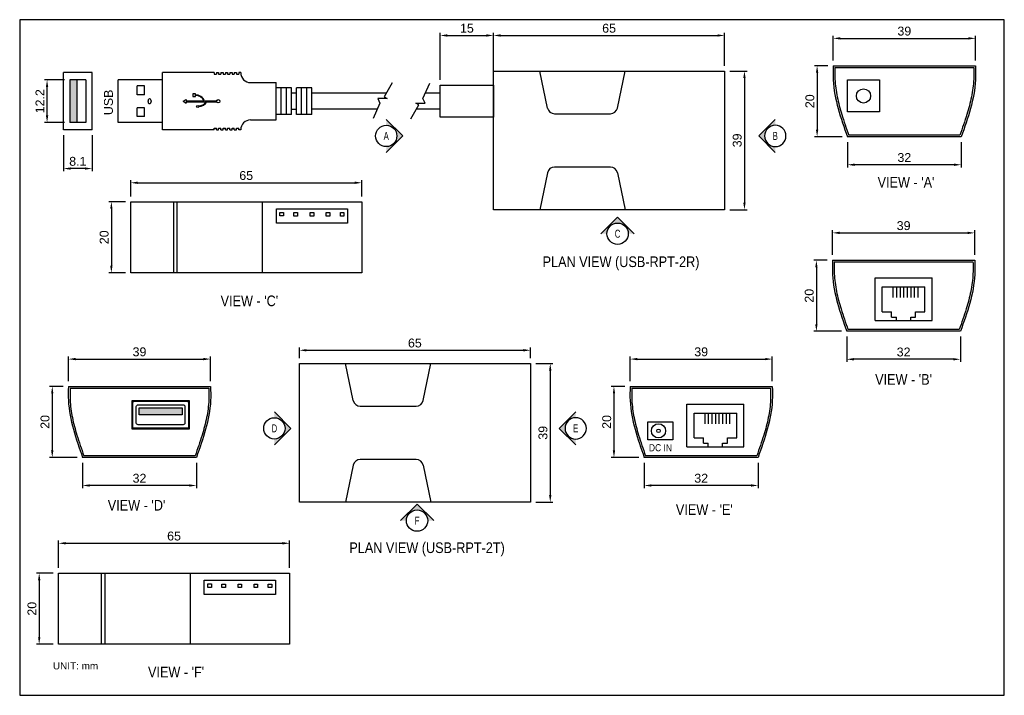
# Model space of a CAD drawing. Header units: millimetres. Extents: x 1120 to 1397, y -1704 to -1514.
import ezdxf
from ezdxf.enums import TextEntityAlignment as Align

# ---------------------------------------------------------------- set-up
doc = ezdxf.new("R2010")
doc.units = ezdxf.units.MM
doc.linetypes.add('CENTER', pattern=[2, 1.25, -0.25, 0.25, -0.25])
doc.layers.get('Defpoints').update_dxf_attribs({"lineweight": 9})
for name, color, linetype, lineweight in [('A-_ANOT----_D-', 7, 'Continuous', 9), ('A-_ANOT----_H-', 8, 'Continuous', 9), ('A-_ANOT----_T-', 7, 'Continuous', 15)]:
    doc.layers.add(name, color=color, linetype=linetype, lineweight=lineweight)
for name, color, linetype in [('A-_ANOTSYBL_E-', 3, 'Continuous'), ('mark', 4, 'CENTER'), ('RACK', 54, 'Continuous')]:
    doc.layers.add(name, color=color, linetype=linetype)
doc.styles.add('3-A30', font='Arial.ttf', dxfattribs={"width": 0.7, "height": 75})
doc.styles.add('ARIAL', font='Arial.ttf')
doc.styles.add('JGP', font='Arial.ttf', dxfattribs={"width": 0.85})
doc.dimstyles.new('DIM 1', dxfattribs={"dimtxt": 2.5, "dimasz": 2, "dimexe": 0.75, "dimexo": 1.5, "dimgap": 0.75, "dimtad": 1, "dimdec": 1, "dimdsep": 46, "dimtxsty": 'ARIAL', "dimcen": 1.5, "dimdle": 1.5, "dimclrd": 256, "dimclre": 256, "dimclrt": 256, "dimadec": 0, "dimazin": 0, "dimtfac": 1, "dimtdec": 1, "dimtmove": 1, "dimatfit": 3, "dimfxl": 1, "dimtolj": 1, "dimtzin": 0, "dimlwd": -1, "dimlwe": -1, "dimarcsym": 0})

# ---------------------------------------------------------------- blocks, each defined once
blk = doc.blocks.new('*D11148')
at = {"transparency": 16777216}
for p, q in [((1132.14, -1546.8), (1132.14, -1556.93)), ((1140.14, -1546.8), (1140.14, -1556.93)), ((1138.14, -1556.18), (1134.14, -1556.18))]:
    blk.add_line(p, q, dxfattribs=at)
for points in [[(1134.14, -1555.85), (1134.14, -1556.51), (1132.14, -1556.18)], [(1138.14, -1555.85), (1138.14, -1556.51), (1140.14, -1556.18)]]:
    blk.add_solid(points, dxfattribs=at)
at = {"layer": 'Defpoints', "color": 0, "transparency": 16777216}
for p in [(1132.14, -1545.3), (1140.14, -1545.3), (1132.14, -1556.18)]:
    blk.add_point(p, dxfattribs=at)
at = {"transparency": 16777216, "insert": (1136.14, -1554.15), "char_height": 2.5, "attachment_point": 5, "style": 'ARIAL'}
blk.add_mtext('\\A1;8.1', dxfattribs=at)
blk = doc.blocks.new('*D11149')
at = {"transparency": 16777216}
for p, q in [((1132.39, -1531.25), (1126.74, -1531.25)), ((1127.49, -1541.25), (1127.49, -1533.25)), ((1132.39, -1543.25), (1126.74, -1543.25))]:
    blk.add_line(p, q, dxfattribs=at)
for points in [[(1127.16, -1533.25), (1127.82, -1533.25), (1127.49, -1531.25)], [(1127.16, -1541.25), (1127.82, -1541.25), (1127.49, -1543.25)]]:
    blk.add_solid(points, dxfattribs=at)
at = {"layer": 'Defpoints', "color": 0, "transparency": 16777216}
for p in [(1127.49, -1531.25), (1133.89, -1531.25), (1133.89, -1543.25)]:
    blk.add_point(p, dxfattribs=at)
at = {"transparency": 16777216, "insert": (1125.49, -1537.25), "char_height": 2.5, "attachment_point": 5, "rotation": 90, "style": 'ARIAL'}
blk.add_mtext('\\A1;12.2', dxfattribs=at)
blk = doc.blocks.new('MARK4')
at = {"layer": 'mark', "linetype": 'Continuous'}
blk.add_hatch(color=256, dxfattribs=at).paths.add_polyline_path([(511, 0), (200, 311), (200, 200, -0.414214), (400, 0, -0.414214), (200, -200), (200, -311)])
for p, q in [((200, 311), (511, 0)), ((511, 0), (200, -311))]:
    blk.add_line(p, q, dxfattribs=at)
blk.add_circle((200, 0), 200, dxfattribs=at)
at = {"layer": 'mark', "linetype": 'Continuous', "style": '3-A30', "width": 0.7, "flags": 8}
blk.add_attdef('1', text='', height=150, dxfattribs=at).set_placement((200, -120), align=Align.BOTTOM_CENTER)
blk = doc.blocks.new('*D11150')
at = {"transparency": 16777216}
for p, q in [((1253.1, -1527.25), (1253.1, -1518)), ((1255.1, -1518.75), (1316.1, -1518.75)), ((1318.1, -1527.25), (1318.1, -1518))]:
    blk.add_line(p, q, dxfattribs=at)
for points in [[(1255.1, -1518.41), (1255.1, -1519.08), (1253.1, -1518.75)], [(1316.1, -1518.41), (1316.1, -1519.08), (1318.1, -1518.75)]]:
    blk.add_solid(points, dxfattribs=at)
at = {"layer": 'Defpoints', "color": 0, "transparency": 16777216}
for p in [(1318.1, -1518.75), (1253.1, -1528.75), (1318.1, -1528.75)]:
    blk.add_point(p, dxfattribs=at)
at = {"transparency": 16777216, "insert": (1285.6, -1516.72), "char_height": 2.5, "attachment_point": 5, "style": 'ARIAL'}
blk.add_mtext('\\A1;65', dxfattribs=at)
blk = doc.blocks.new('*D11151')
at = {"transparency": 16777216}
for p, q in [((1319.6, -1528.75), (1324.43, -1528.75)), ((1323.68, -1530.75), (1323.68, -1565.75)), ((1319.6, -1567.75), (1324.43, -1567.75))]:
    blk.add_line(p, q, dxfattribs=at)
for points in [[(1323.35, -1530.75), (1324.01, -1530.75), (1323.68, -1528.75)], [(1323.35, -1565.75), (1324.01, -1565.75), (1323.68, -1567.75)]]:
    blk.add_solid(points, dxfattribs=at)
at = {"layer": 'Defpoints', "color": 0, "transparency": 16777216}
for p in [(1318.1, -1528.75), (1318.1, -1567.75), (1323.68, -1567.75)]:
    blk.add_point(p, dxfattribs=at)
at = {"transparency": 16777216, "insert": (1321.65, -1548.25), "char_height": 2.5, "attachment_point": 5, "rotation": 90, "style": 'ARIAL'}
blk.add_mtext('\\A1;39', dxfattribs=at)
blk = doc.blocks.new('*D11152')
at = {"transparency": 16777216}
for p, q in [((1238.1, -1531.25), (1238.1, -1518)), ((1240.1, -1518.75), (1251.1, -1518.75)), ((1253.1, -1531.25), (1253.1, -1518))]:
    blk.add_line(p, q, dxfattribs=at)
for points in [[(1240.1, -1518.41), (1240.1, -1519.08), (1238.1, -1518.75)], [(1251.1, -1518.41), (1251.1, -1519.08), (1253.1, -1518.75)]]:
    blk.add_solid(points, dxfattribs=at)
at = {"layer": 'Defpoints', "color": 0, "transparency": 16777216}
for p in [(1253.1, -1518.75), (1238.1, -1532.75), (1253.1, -1532.75)]:
    blk.add_point(p, dxfattribs=at)
at = {"transparency": 16777216, "insert": (1245.6, -1516.72), "char_height": 2.5, "attachment_point": 5, "style": 'ARIAL'}
blk.add_mtext('\\A1;15', dxfattribs=at)
blk = doc.blocks.new('*D11153')
at = {"transparency": 16777216}
for p, q in [((1348.66, -1525.74), (1348.66, -1518.81)), ((1350.66, -1519.56), (1386.66, -1519.56)), ((1388.66, -1525.74), (1388.66, -1518.81))]:
    blk.add_line(p, q, dxfattribs=at)
for points in [[(1350.66, -1519.23), (1350.66, -1519.89), (1348.66, -1519.56)], [(1386.66, -1519.23), (1386.66, -1519.89), (1388.66, -1519.56)]]:
    blk.add_solid(points, dxfattribs=at)
at = {"layer": 'Defpoints', "color": 0, "transparency": 16777216}
for p in [(1388.66, -1519.56), (1348.66, -1527.24), (1388.66, -1527.24)]:
    blk.add_point(p, dxfattribs=at)
at = {"transparency": 16777216, "insert": (1368.66, -1517.53), "char_height": 2.5, "attachment_point": 5, "style": 'ARIAL'}
blk.add_mtext('\\A1;39', dxfattribs=at)
blk = doc.blocks.new('*D11154')
at = {"transparency": 16777216}
for p, q in [((1352.66, -1548.74), (1352.66, -1555.86)), ((1384.66, -1548.74), (1384.66, -1555.86)), ((1382.66, -1555.11), (1354.66, -1555.11))]:
    blk.add_line(p, q, dxfattribs=at)
for points in [[(1354.66, -1554.77), (1354.66, -1555.44), (1352.66, -1555.11)], [(1382.66, -1554.77), (1382.66, -1555.44), (1384.66, -1555.11)]]:
    blk.add_solid(points, dxfattribs=at)
at = {"layer": 'Defpoints', "color": 0, "transparency": 16777216}
for p in [(1352.66, -1547.24), (1384.66, -1547.24), (1352.66, -1555.11)]:
    blk.add_point(p, dxfattribs=at)
at = {"transparency": 16777216, "insert": (1368.66, -1553.08), "char_height": 2.5, "attachment_point": 5, "style": 'ARIAL'}
blk.add_mtext('\\A1;32', dxfattribs=at)
blk = doc.blocks.new('*D11155')
at = {"transparency": 16777216}
for p, q in [((1347.16, -1527.24), (1343.37, -1527.24)), ((1344.12, -1529.24), (1344.12, -1545.24)), ((1351.16, -1547.24), (1343.37, -1547.24))]:
    blk.add_line(p, q, dxfattribs=at)
for points in [[(1343.79, -1529.24), (1344.45, -1529.24), (1344.12, -1527.24)], [(1343.79, -1545.24), (1344.45, -1545.24), (1344.12, -1547.24)]]:
    blk.add_solid(points, dxfattribs=at)
at = {"layer": 'Defpoints', "color": 0, "transparency": 16777216}
for p in [(1348.66, -1527.24), (1344.12, -1547.24), (1352.66, -1547.24)]:
    blk.add_point(p, dxfattribs=at)
at = {"transparency": 16777216, "insert": (1342.09, -1537.24), "char_height": 2.5, "attachment_point": 5, "rotation": 90, "style": 'ARIAL'}
blk.add_mtext('\\A1;20', dxfattribs=at)
blk = doc.blocks.new('*D11156')
at = {"transparency": 16777216}
for p, q in [((1348.46, -1580.44), (1348.46, -1573.51)), ((1350.46, -1574.26), (1386.46, -1574.26)), ((1388.46, -1580.44), (1388.46, -1573.51))]:
    blk.add_line(p, q, dxfattribs=at)
for points in [[(1350.46, -1573.93), (1350.46, -1574.6), (1348.46, -1574.26)], [(1386.46, -1573.93), (1386.46, -1574.6), (1388.46, -1574.26)]]:
    blk.add_solid(points, dxfattribs=at)
at = {"layer": 'Defpoints', "color": 0, "transparency": 16777216}
for p in [(1388.46, -1574.26), (1348.46, -1581.94), (1388.46, -1581.94)]:
    blk.add_point(p, dxfattribs=at)
at = {"transparency": 16777216, "insert": (1368.46, -1572.24), "char_height": 2.5, "attachment_point": 5, "style": 'ARIAL'}
blk.add_mtext('\\A1;39', dxfattribs=at)
blk = doc.blocks.new('*D11157')
at = {"transparency": 16777216}
for p, q in [((1352.46, -1603.44), (1352.46, -1610.56)), ((1384.46, -1603.44), (1384.46, -1610.56)), ((1382.46, -1609.81), (1354.46, -1609.81))]:
    blk.add_line(p, q, dxfattribs=at)
for points in [[(1354.46, -1609.48), (1354.46, -1610.14), (1352.46, -1609.81)], [(1382.46, -1609.48), (1382.46, -1610.14), (1384.46, -1609.81)]]:
    blk.add_solid(points, dxfattribs=at)
at = {"layer": 'Defpoints', "color": 0, "transparency": 16777216}
for p in [(1352.46, -1601.94), (1384.46, -1601.94), (1352.46, -1609.81)]:
    blk.add_point(p, dxfattribs=at)
at = {"transparency": 16777216, "insert": (1368.46, -1607.78), "char_height": 2.5, "attachment_point": 5, "style": 'ARIAL'}
blk.add_mtext('\\A1;32', dxfattribs=at)
blk = doc.blocks.new('*D11158')
at = {"transparency": 16777216}
for p, q in [((1346.96, -1581.94), (1343.17, -1581.94)), ((1343.92, -1583.94), (1343.92, -1599.94)), ((1350.96, -1601.94), (1343.17, -1601.94))]:
    blk.add_line(p, q, dxfattribs=at)
for points in [[(1343.59, -1583.94), (1344.25, -1583.94), (1343.92, -1581.94)], [(1343.59, -1599.94), (1344.25, -1599.94), (1343.92, -1601.94)]]:
    blk.add_solid(points, dxfattribs=at)
at = {"layer": 'Defpoints', "color": 0, "transparency": 16777216}
for p in [(1348.46, -1581.94), (1343.92, -1601.94), (1352.46, -1601.94)]:
    blk.add_point(p, dxfattribs=at)
at = {"transparency": 16777216, "insert": (1341.9, -1591.94), "char_height": 2.5, "attachment_point": 5, "rotation": 90, "style": 'ARIAL'}
blk.add_mtext('\\A1;20', dxfattribs=at)
blk = doc.blocks.new('*D11146')
at = {"transparency": 16777216}
for p, q in [((1151.01, -1564), (1151.01, -1559.42)), ((1216.01, -1564), (1216.01, -1559.42)), ((1153.01, -1560.17), (1214.01, -1560.17))]:
    blk.add_line(p, q, dxfattribs=at)
for points in [[(1153.01, -1559.83), (1153.01, -1560.5), (1151.01, -1560.17)], [(1214.01, -1559.83), (1214.01, -1560.5), (1216.01, -1560.17)]]:
    blk.add_solid(points, dxfattribs=at)
at = {"layer": 'Defpoints', "color": 0, "transparency": 16777216}
for p in [(1216.01, -1560.17), (1151.01, -1565.5), (1216.01, -1565.5)]:
    blk.add_point(p, dxfattribs=at)
at = {"transparency": 16777216, "insert": (1183.51, -1558.14), "char_height": 2.5, "attachment_point": 5, "style": 'ARIAL'}
blk.add_mtext('\\A1;65', dxfattribs=at)
blk = doc.blocks.new('*D11147')
at = {"transparency": 16777216}
for p, q in [((1149.51, -1565.5), (1144.83, -1565.5)), ((1145.58, -1567.5), (1145.58, -1583.5)), ((1149.51, -1585.5), (1144.83, -1585.5))]:
    blk.add_line(p, q, dxfattribs=at)
for points in [[(1145.24, -1567.5), (1145.91, -1567.5), (1145.58, -1565.5)], [(1145.24, -1583.5), (1145.91, -1583.5), (1145.58, -1585.5)]]:
    blk.add_solid(points, dxfattribs=at)
at = {"layer": 'Defpoints', "color": 0, "transparency": 16777216}
for p in [(1151.01, -1565.5), (1145.58, -1585.5), (1151.01, -1585.5)]:
    blk.add_point(p, dxfattribs=at)
at = {"transparency": 16777216, "insert": (1143.55, -1575.5), "char_height": 2.5, "attachment_point": 5, "rotation": 90, "style": 'ARIAL'}
blk.add_mtext('\\A1;20', dxfattribs=at)
blk = doc.blocks.new('*D11159')
at = {"transparency": 16777216}
for p, q in [((1198.46, -1609.49), (1198.46, -1606.52)), ((1263.46, -1609.49), (1263.46, -1606.52)), ((1200.46, -1607.27), (1261.46, -1607.27))]:
    blk.add_line(p, q, dxfattribs=at)
for points in [[(1200.46, -1606.94), (1200.46, -1607.61), (1198.46, -1607.27)], [(1261.46, -1606.94), (1261.46, -1607.61), (1263.46, -1607.27)]]:
    blk.add_solid(points, dxfattribs=at)
at = {"layer": 'Defpoints', "color": 0, "transparency": 16777216}
for p in [(1263.46, -1607.27), (1198.46, -1610.99), (1263.46, -1610.99)]:
    blk.add_point(p, dxfattribs=at)
at = {"transparency": 16777216, "insert": (1230.96, -1605.25), "char_height": 2.5, "attachment_point": 5, "style": 'ARIAL'}
blk.add_mtext('\\A1;65', dxfattribs=at)
blk = doc.blocks.new('*D11160')
at = {"transparency": 16777216}
for p, q in [((1264.96, -1610.99), (1269.79, -1610.99)), ((1269.04, -1612.99), (1269.04, -1647.99)), ((1264.96, -1649.99), (1269.79, -1649.99))]:
    blk.add_line(p, q, dxfattribs=at)
for points in [[(1268.71, -1612.99), (1269.38, -1612.99), (1269.04, -1610.99)], [(1268.71, -1647.99), (1269.38, -1647.99), (1269.04, -1649.99)]]:
    blk.add_solid(points, dxfattribs=at)
at = {"layer": 'Defpoints', "color": 0, "transparency": 16777216}
for p in [(1263.46, -1610.99), (1263.46, -1649.99), (1269.04, -1649.99)]:
    blk.add_point(p, dxfattribs=at)
at = {"transparency": 16777216, "insert": (1267.01, -1630.49), "char_height": 2.5, "attachment_point": 5, "rotation": 90, "style": 'ARIAL'}
blk.add_mtext('\\A1;39', dxfattribs=at)
blk = doc.blocks.new('*D11161')
at = {"transparency": 16777216}
for p, q in [((1133.49, -1615.93), (1133.49, -1609.01)), ((1173.49, -1615.93), (1173.49, -1609.01)), ((1135.49, -1609.76), (1171.49, -1609.76))]:
    blk.add_line(p, q, dxfattribs=at)
for points in [[(1135.49, -1609.42), (1135.49, -1610.09), (1133.49, -1609.76)], [(1171.49, -1609.42), (1171.49, -1610.09), (1173.49, -1609.76)]]:
    blk.add_solid(points, dxfattribs=at)
at = {"layer": 'Defpoints', "color": 0, "transparency": 16777216}
for p in [(1173.49, -1609.76), (1133.49, -1617.43), (1173.49, -1617.43)]:
    blk.add_point(p, dxfattribs=at)
at = {"transparency": 16777216, "insert": (1153.49, -1607.73), "char_height": 2.5, "attachment_point": 5, "style": 'ARIAL'}
blk.add_mtext('\\A1;39', dxfattribs=at)
blk = doc.blocks.new('*D11162')
at = {"transparency": 16777216}
for p, q in [((1137.49, -1638.93), (1137.49, -1646.05)), ((1169.49, -1638.93), (1169.49, -1646.05)), ((1167.49, -1645.3), (1139.49, -1645.3))]:
    blk.add_line(p, q, dxfattribs=at)
for points in [[(1139.49, -1644.97), (1139.49, -1645.64), (1137.49, -1645.3)], [(1167.49, -1644.97), (1167.49, -1645.64), (1169.49, -1645.3)]]:
    blk.add_solid(points, dxfattribs=at)
at = {"layer": 'Defpoints', "color": 0, "transparency": 16777216}
for p in [(1137.49, -1637.43), (1169.49, -1637.43), (1137.49, -1645.3)]:
    blk.add_point(p, dxfattribs=at)
at = {"transparency": 16777216, "insert": (1153.49, -1643.28), "char_height": 2.5, "attachment_point": 5, "style": 'ARIAL'}
blk.add_mtext('\\A1;32', dxfattribs=at)
blk = doc.blocks.new('*D11163')
at = {"transparency": 16777216}
for p, q in [((1131.99, -1617.43), (1128.2, -1617.43)), ((1128.95, -1619.43), (1128.95, -1635.43)), ((1135.99, -1637.43), (1128.2, -1637.43))]:
    blk.add_line(p, q, dxfattribs=at)
for points in [[(1128.61, -1619.43), (1129.28, -1619.43), (1128.95, -1617.43)], [(1128.61, -1635.43), (1129.28, -1635.43), (1128.95, -1637.43)]]:
    blk.add_solid(points, dxfattribs=at)
at = {"layer": 'Defpoints', "color": 0, "transparency": 16777216}
for p in [(1133.49, -1617.43), (1128.95, -1637.43), (1137.49, -1637.43)]:
    blk.add_point(p, dxfattribs=at)
at = {"transparency": 16777216, "insert": (1126.92, -1627.43), "char_height": 2.5, "attachment_point": 5, "rotation": 90, "style": 'ARIAL'}
blk.add_mtext('\\A1;20', dxfattribs=at)
blk = doc.blocks.new('*D11164')
at = {"transparency": 16777216}
for p, q in [((1130.71, -1668.47), (1130.71, -1660.81)), ((1132.71, -1661.56), (1193.71, -1661.56)), ((1195.71, -1668.47), (1195.71, -1660.81))]:
    blk.add_line(p, q, dxfattribs=at)
for points in [[(1132.71, -1661.22), (1132.71, -1661.89), (1130.71, -1661.56)], [(1193.71, -1661.22), (1193.71, -1661.89), (1195.71, -1661.56)]]:
    blk.add_solid(points, dxfattribs=at)
at = {"layer": 'Defpoints', "color": 0, "transparency": 16777216}
for p in [(1195.71, -1661.56), (1130.71, -1669.97), (1195.71, -1669.97)]:
    blk.add_point(p, dxfattribs=at)
at = {"transparency": 16777216, "insert": (1163.21, -1659.53), "char_height": 2.5, "attachment_point": 5, "style": 'ARIAL'}
blk.add_mtext('\\A1;65', dxfattribs=at)
blk = doc.blocks.new('*D11165')
at = {"transparency": 16777216}
for p, q in [((1129.21, -1669.97), (1124.52, -1669.97)), ((1125.27, -1671.97), (1125.27, -1687.97)), ((1129.21, -1689.97), (1124.52, -1689.97))]:
    blk.add_line(p, q, dxfattribs=at)
for points in [[(1124.94, -1671.97), (1125.61, -1671.97), (1125.27, -1669.97)], [(1124.94, -1687.97), (1125.61, -1687.97), (1125.27, -1689.97)]]:
    blk.add_solid(points, dxfattribs=at)
at = {"layer": 'Defpoints', "color": 0, "transparency": 16777216}
for p in [(1130.71, -1669.97), (1125.27, -1689.97), (1130.71, -1689.97)]:
    blk.add_point(p, dxfattribs=at)
at = {"transparency": 16777216, "insert": (1123.25, -1679.97), "char_height": 2.5, "attachment_point": 5, "rotation": 90, "style": 'ARIAL'}
blk.add_mtext('\\A1;20', dxfattribs=at)
blk = doc.blocks.new('*D11166')
at = {"transparency": 16777216}
for p, q in [((1291.51, -1615.93), (1291.51, -1609.01)), ((1331.51, -1615.93), (1331.51, -1609.01)), ((1293.51, -1609.76), (1329.51, -1609.76))]:
    blk.add_line(p, q, dxfattribs=at)
for points in [[(1293.51, -1609.42), (1293.51, -1610.09), (1291.51, -1609.76)], [(1329.51, -1609.42), (1329.51, -1610.09), (1331.51, -1609.76)]]:
    blk.add_solid(points, dxfattribs=at)
at = {"layer": 'Defpoints', "color": 0, "transparency": 16777216}
for p in [(1331.51, -1609.76), (1291.51, -1617.43), (1331.51, -1617.43)]:
    blk.add_point(p, dxfattribs=at)
at = {"transparency": 16777216, "insert": (1311.51, -1607.73), "char_height": 2.5, "attachment_point": 5, "style": 'ARIAL'}
blk.add_mtext('\\A1;39', dxfattribs=at)
blk = doc.blocks.new('*D11167')
at = {"transparency": 16777216}
for p, q in [((1295.51, -1638.93), (1295.51, -1646.05)), ((1327.51, -1638.93), (1327.51, -1646.05)), ((1325.51, -1645.3), (1297.51, -1645.3))]:
    blk.add_line(p, q, dxfattribs=at)
for points in [[(1297.51, -1644.97), (1297.51, -1645.64), (1295.51, -1645.3)], [(1325.51, -1644.97), (1325.51, -1645.64), (1327.51, -1645.3)]]:
    blk.add_solid(points, dxfattribs=at)
at = {"layer": 'Defpoints', "color": 0, "transparency": 16777216}
for p in [(1295.51, -1637.43), (1327.51, -1637.43), (1295.51, -1645.3)]:
    blk.add_point(p, dxfattribs=at)
at = {"transparency": 16777216, "insert": (1311.51, -1643.28), "char_height": 2.5, "attachment_point": 5, "style": 'ARIAL'}
blk.add_mtext('\\A1;32', dxfattribs=at)
blk = doc.blocks.new('*D11168')
at = {"transparency": 16777216}
for p, q in [((1290.01, -1617.43), (1286.22, -1617.43)), ((1286.97, -1619.43), (1286.97, -1635.43)), ((1294.01, -1637.43), (1286.22, -1637.43))]:
    blk.add_line(p, q, dxfattribs=at)
for points in [[(1286.64, -1619.43), (1287.3, -1619.43), (1286.97, -1617.43)], [(1286.64, -1635.43), (1287.3, -1635.43), (1286.97, -1637.43)]]:
    blk.add_solid(points, dxfattribs=at)
at = {"layer": 'Defpoints', "color": 0, "transparency": 16777216}
for p in [(1291.51, -1617.43), (1286.97, -1637.43), (1295.51, -1637.43)]:
    blk.add_point(p, dxfattribs=at)
at = {"transparency": 16777216, "insert": (1284.94, -1627.43), "char_height": 2.5, "attachment_point": 5, "rotation": 90, "style": 'ARIAL'}
blk.add_mtext('\\A1;20', dxfattribs=at)

msp = doc.modelspace()

# ---------------------------------------------------------------- hatches: boundary and pattern name
at = {"layer": 'A-_ANOT----_H-'}
h = msp.add_hatch(color=256, dxfattribs=at)
h.dxf.hatch_style = 1
h.paths.add_polyline_path([(1133.89, -1543.25), (1135.89, -1543.25), (1135.89, -1531.25), (1133.89, -1531.25)])
h = msp.add_hatch(color=256, dxfattribs=at)
h.dxf.hatch_style = 1
h.paths.add_polyline_path([(1165.49, -1625.43), (1165.49, -1623.43), (1153.39, -1623.43), (1153.39, -1625.43)])
at = {"layer": 'mark', "linetype": 'Continuous'}
for points in [[(1287.99, -1569.82), (1292.66, -1574.49), (1290.99, -1574.49, 0.414214), (1287.99, -1571.49, 0.414214), (1284.99, -1574.49), (1283.32, -1574.49)], [(1231.59, -1650.52), (1226.92, -1655.19), (1228.59, -1655.19, -0.414214), (1231.59, -1652.19, -0.414214), (1234.59, -1655.19), (1236.26, -1655.19)]]:
    msp.add_hatch(color=256, dxfattribs=at).paths.add_polyline_path(points)

# ---------------------------------------------------------------- linework, layer by layer
for p, q in [((1253.1, -1528.75), (1318.1, -1528.75)), ((1253.1, -1567.75), (1253.1, -1528.75)), ((1268.27, -1539.16), (1266.1, -1528.75)), ((1287.93, -1539.16), (1290.1, -1528.75)), ((1318.1, -1528.75), (1318.1, -1567.75)), ((1348.66, -1527.24), (1388.66, -1527.24)), ((1349.15, -1527.74), (1388.17, -1527.74)), ((1132.14, -1545.3), (1132.14, -1529.2)), ((1140.14, -1529.2), (1132.14, -1529.2)), ((1133.89, -1531.25), (1133.89, -1543.25)), ((1138.39, -1531.25), (1133.89, -1531.25)), ((1135.89, -1531.25), (1135.89, -1543.25)), ((1138.39, -1531.25), (1138.39, -1543.25)), ((1140.14, -1545.3), (1140.14, -1529.2)), ((1147.46, -1543.25), (1147.46, -1531.25)), ((1159.96, -1531.25), (1147.46, -1531.25)), ((1159.96, -1545.3), (1159.96, -1529.2)), ((1174.48, -1529.2), (1159.96, -1529.2)), ((1181.96, -1529.2), (1181.43, -1529.2)), ((1152.86, -1535.45), (1152.86, -1532.95)), ((1154.86, -1532.95), (1152.86, -1532.95)), ((1154.86, -1535.45), (1154.86, -1532.95)), ((1184.76, -1532), (1191.96, -1532)), ((1191.96, -1542.5), (1191.96, -1532)), ((1196.24, -1533.5), (1191.96, -1533.5)), ((1191.96, -1540.9), (1191.96, -1533.6)), ((1193.39, -1541), (1193.39, -1533.5)), ((1194.81, -1541), (1194.81, -1533.5)), ((1196.24, -1541), (1196.24, -1533.5)), ((1201.96, -1533.5), (1197.67, -1533.5)), ((1197.67, -1541), (1197.67, -1533.5)), ((1199.1, -1541), (1199.1, -1533.5)), ((1200.53, -1541), (1200.53, -1533.5)), ((1201.96, -1541), (1201.96, -1533.5)), ((1224.55, -1532.09), (1222.31, -1535.98)), ((1233.24, -1536.43), (1235.2, -1532.17)), ((1154.86, -1535.45), (1152.86, -1535.45)), ((1197.67, -1534.93), (1196.24, -1534.93)), ((1222.87, -1535), (1201.96, -1535)), ((1223.13, -1536.51), (1220.54, -1536.51)), ((1220.54, -1536.51), (1221.15, -1537.83)), ((1222.31, -1535.98), (1223.13, -1536.51)), ((1233.85, -1537.74), (1233.24, -1536.43)), ((1238.1, -1535), (1233.78, -1535)), ((1152.86, -1541.55), (1152.86, -1539.05)), ((1154.86, -1539.05), (1152.86, -1539.05)), ((1154.86, -1541.55), (1154.86, -1539.05)), ((1197.67, -1539.57), (1196.24, -1539.57)), ((1220.38, -1539.5), (1201.96, -1539.5)), ((1221.15, -1537.83), (1219.19, -1542.09)), ((1229.84, -1542.17), (1232.08, -1538.28)), ((1232.08, -1538.28), (1231.26, -1537.74)), ((1231.26, -1537.74), (1233.85, -1537.74)), ((1238.1, -1539.5), (1231.53, -1539.5)), ((1154.86, -1541.55), (1152.86, -1541.55)), ((1184.76, -1542.5), (1191.96, -1542.5)), ((1196.24, -1541), (1191.96, -1541)), ((1201.96, -1541), (1197.67, -1541)), ((1270.23, -1540.75), (1285.97, -1540.75)), ((1140.14, -1545.3), (1132.14, -1545.3)), ((1138.39, -1543.25), (1133.89, -1543.25)), ((1159.96, -1543.25), (1147.46, -1543.25)), ((1174.48, -1545.3), (1159.96, -1545.3)), ((1181.96, -1545.3), (1181.43, -1545.3)), ((1384.66, -1547.24), (1352.66, -1547.24)), ((1384.31, -1546.74), (1353.01, -1546.74)), ((1285.97, -1555.75), (1270.23, -1555.75)), ((1268.27, -1557.34), (1266.1, -1567.75)), ((1287.93, -1557.34), (1290.1, -1567.75)), ((1163.01, -1565.5), (1163.01, -1585.5)), ((1164.01, -1565.5), (1164.01, -1585.5)), ((1188.01, -1565.5), (1188.01, -1585.5)), ((1318.1, -1567.75), (1253.1, -1567.75)), ((1348.46, -1581.94), (1388.46, -1581.94)), ((1348.95, -1582.44), (1387.97, -1582.44)), ((1360.46, -1586.94), (1376.46, -1586.94)), ((1362.46, -1589.44), (1374.46, -1589.44)), ((1365.46, -1589.44), (1365.46, -1592.44)), ((1366.46, -1589.44), (1366.46, -1592.44)), ((1367.46, -1589.44), (1367.46, -1592.44)), ((1368.46, -1589.44), (1368.46, -1592.44)), ((1369.46, -1589.44), (1369.46, -1592.44)), ((1370.46, -1589.44), (1370.46, -1592.44)), ((1371.46, -1589.44), (1371.46, -1592.44)), ((1372.46, -1589.44), (1372.46, -1592.44)), ((1362.46, -1596.44), (1365.09, -1596.44)), ((1365.09, -1597.94), (1365.09, -1596.44)), ((1365.09, -1597.94), (1366.46, -1597.94)), ((1366.46, -1598.94), (1366.46, -1597.94)), ((1370.46, -1598.94), (1370.46, -1597.94)), ((1370.46, -1597.94), (1371.84, -1597.94)), ((1371.84, -1596.44), (1374.46, -1596.44)), ((1371.84, -1597.94), (1371.84, -1596.44)), ((1360.46, -1598.94), (1376.46, -1598.94)), ((1384.46, -1601.94), (1352.46, -1601.94)), ((1384.11, -1601.44), (1352.81, -1601.44)), ((1198.46, -1610.99), (1263.46, -1610.99)), ((1198.46, -1649.99), (1198.46, -1610.99)), ((1213.63, -1621.4), (1211.46, -1610.99)), ((1233.29, -1621.4), (1235.46, -1610.99)), ((1263.46, -1610.99), (1263.46, -1649.99)), ((1133.49, -1617.43), (1173.49, -1617.43)), ((1291.51, -1617.43), (1331.51, -1617.43)), ((1133.98, -1617.93), (1173, -1617.93)), ((1292, -1617.93), (1331.02, -1617.93)), ((1215.59, -1622.99), (1231.34, -1622.99)), ((1307.51, -1622.43), (1323.51, -1622.43)), ((1309.51, -1624.93), (1321.51, -1624.93)), ((1312.51, -1624.93), (1312.51, -1627.93)), ((1313.51, -1624.93), (1313.51, -1627.93)), ((1314.51, -1624.93), (1314.51, -1627.93)), ((1315.51, -1624.93), (1315.51, -1627.93)), ((1316.51, -1624.93), (1316.51, -1627.93)), ((1317.51, -1624.93), (1317.51, -1627.93)), ((1318.51, -1624.93), (1318.51, -1627.93)), ((1319.51, -1624.93), (1319.51, -1627.93)), ((1309.51, -1631.93), (1312.13, -1631.93)), ((1312.13, -1633.43), (1312.13, -1631.93)), ((1312.13, -1633.43), (1313.51, -1633.43)), ((1313.51, -1634.43), (1313.51, -1633.43)), ((1317.51, -1634.43), (1317.51, -1633.43)), ((1317.51, -1633.43), (1318.88, -1633.43)), ((1318.88, -1631.93), (1321.51, -1631.93)), ((1318.88, -1633.43), (1318.88, -1631.93)), ((1169.14, -1636.93), (1137.84, -1636.93)), ((1327.16, -1636.93), (1295.86, -1636.93)), ((1307.51, -1634.43), (1323.51, -1634.43)), ((1169.49, -1637.43), (1137.49, -1637.43)), ((1213.63, -1639.59), (1211.46, -1649.99)), ((1231.34, -1637.99), (1215.59, -1637.99)), ((1233.29, -1639.59), (1235.46, -1649.99)), ((1327.51, -1637.43), (1295.51, -1637.43)), ((1263.46, -1649.99), (1198.46, -1649.99)), ((1142.71, -1669.97), (1142.71, -1689.97)), ((1143.71, -1669.97), (1143.71, -1689.97)), ((1167.71, -1669.97), (1167.71, -1689.97))]:
    msp.add_line(p, q)
for points in [[(1119.79, -1704.31), (1396.79, -1704.31), (1396.79, -1514.31), (1119.79, -1514.31)], [(1352.66, -1531.24), (1361.66, -1531.24), (1361.66, -1540.24), (1352.66, -1540.24)], [(1238.1, -1532.75), (1253.1, -1532.75), (1253.1, -1541.75), (1238.1, -1541.75)], [(1151.01, -1565.5), (1216.01, -1565.5), (1216.01, -1585.5), (1151.01, -1585.5)], [(1192.01, -1567.5), (1212.01, -1567.5), (1212.01, -1571.5), (1192.01, -1571.5)], [(1193.01, -1568.5), (1194.01, -1568.5), (1194.01, -1569.5), (1193.01, -1569.5)], [(1196.95, -1568.54), (1197.95, -1568.54), (1197.95, -1569.54), (1196.95, -1569.54)], [(1201.51, -1568.54), (1202.51, -1568.54), (1202.51, -1569.54), (1201.51, -1569.54)], [(1206.01, -1568.54), (1207.01, -1568.54), (1207.01, -1569.54), (1206.01, -1569.54)], [(1210.01, -1568.54), (1211.01, -1568.54), (1211.01, -1569.54), (1210.01, -1569.54)], [(1151.39, -1621.43), (1167.49, -1621.43), (1167.49, -1629.43), (1151.39, -1629.43)], [(1153.39, -1623.43), (1165.49, -1623.43), (1165.49, -1625.43), (1153.39, -1625.43)], [(1296.51, -1627.43), (1303.51, -1627.43), (1303.51, -1632.43), (1296.51, -1632.43)], [(1130.71, -1669.97), (1195.71, -1669.97), (1195.71, -1689.97), (1130.71, -1689.97)], [(1171.71, -1671.97), (1191.71, -1671.97), (1191.71, -1675.97), (1171.71, -1675.97)], [(1172.71, -1672.97), (1173.71, -1672.97), (1173.71, -1673.97), (1172.71, -1673.97)], [(1176.65, -1673.01), (1177.65, -1673.01), (1177.65, -1674.01), (1176.65, -1674.01)], [(1181.21, -1673.01), (1182.21, -1673.01), (1182.21, -1674.01), (1181.21, -1674.01)], [(1185.71, -1673.01), (1186.71, -1673.01), (1186.71, -1674.01), (1185.71, -1674.01)], [(1189.71, -1673.01), (1190.71, -1673.01), (1190.71, -1674.01), (1189.71, -1674.01)]]:
    msp.add_lwpolyline(points, close=True)
for points in [[(1152.09, -1621.63), (1166.79, -1621.63, -0.414214), (1167.29, -1622.13), (1167.29, -1628.73, -0.414214), (1166.79, -1629.23), (1152.09, -1629.23, -0.414214), (1151.59, -1628.73), (1151.59, -1622.13, -0.414214)], [(1153.09, -1622.63), (1165.79, -1622.63, -0.414214), (1166.29, -1623.13), (1166.29, -1627.73, -0.414214), (1165.79, -1628.23), (1153.09, -1628.23, -0.414214), (1152.59, -1627.73), (1152.59, -1623.13, -0.414214)]]:
    msp.add_lwpolyline(points, format="xyb", close=True)
for centre, radius in [((1357.16, -1535.74), 2), ((1299.51, -1629.93), 2), ((1299.51, -1629.93), 0.5)]:
    msp.add_circle(centre, radius)
for centre, radius, start, end in [((1184.76, -1529.2), 2.8, 180, 270), ((1270.23, -1538.75), 2, 191.7683, 270), ((1285.97, -1538.75), 2, 270, 348.2317), ((1184.76, -1545.3), 2.8, 90, 180), ((1270.23, -1557.75), 2, 90, 168.2317), ((1285.97, -1557.75), 2, 11.7683, 90), ((1215.59, -1620.99), 2, 191.7683, 270), ((1231.34, -1620.99), 2, 270, 348.2317), ((1215.59, -1639.99), 2, 90, 168.2317), ((1231.34, -1639.99), 2, 11.7683, 90)]:
    msp.add_arc(centre, radius, start, end)
for points in [[(1348.66, -1527.24), (1348.66, -1531.24), (1352.66, -1547.24)], [(1388.66, -1527.24), (1388.66, -1531.24), (1384.66, -1547.24)], [(1348.46, -1581.94), (1348.46, -1585.94), (1352.46, -1601.94)], [(1388.46, -1581.94), (1388.46, -1585.94), (1384.46, -1601.94)], [(1133.49, -1617.43), (1133.49, -1621.43), (1137.49, -1637.43)], [(1173.49, -1617.43), (1173.49, -1621.43), (1169.49, -1637.43)], [(1291.51, -1617.43), (1291.51, -1621.43), (1295.51, -1637.43)], [(1331.51, -1617.43), (1331.51, -1621.43), (1327.51, -1637.43)]]:
    msp.add_spline(points, degree=3)
for points in [[(1349.15, -1527.74), (1349.14, -1528), (1349.14, -1528.27), (1349.12, -1529.38), (1349.12, -1530.22), (1349.22, -1532.73), (1349.45, -1534.38), (1350.11, -1537.67), (1350.55, -1539.31), (1351.65, -1542.87), (1352.33, -1544.8), (1353.01, -1546.74)], [(1388.17, -1527.74), (1388.18, -1528), (1388.18, -1528.27), (1388.2, -1529.38), (1388.2, -1530.22), (1388.1, -1532.73), (1387.87, -1534.38), (1387.21, -1537.67), (1386.77, -1539.31), (1385.67, -1542.87), (1384.99, -1544.8), (1384.31, -1546.74)], [(1348.95, -1582.44), (1348.94, -1582.7), (1348.94, -1582.97), (1348.92, -1584.08), (1348.92, -1584.93), (1349.02, -1587.43), (1349.25, -1589.08), (1349.91, -1592.37), (1350.35, -1594.01), (1351.45, -1597.58), (1352.13, -1599.51), (1352.81, -1601.44)], [(1387.97, -1582.44), (1387.98, -1582.7), (1387.98, -1582.97), (1388, -1584.08), (1388, -1584.93), (1387.9, -1587.43), (1387.68, -1589.08), (1387.01, -1592.37), (1386.57, -1594.01), (1385.47, -1597.58), (1384.79, -1599.51), (1384.11, -1601.44)], [(1133.98, -1617.93), (1133.97, -1618.2), (1133.97, -1618.46), (1133.95, -1619.58), (1133.95, -1620.42), (1134.05, -1622.93), (1134.27, -1624.58), (1134.94, -1627.87), (1135.38, -1629.51), (1136.48, -1633.07), (1137.16, -1635), (1137.84, -1636.93)], [(1173, -1617.93), (1173.01, -1618.2), (1173.01, -1618.46), (1173.03, -1619.58), (1173.03, -1620.42), (1172.93, -1622.93), (1172.7, -1624.58), (1172.04, -1627.87), (1171.6, -1629.51), (1170.5, -1633.07), (1169.82, -1635), (1169.14, -1636.93)], [(1292, -1617.93), (1291.99, -1618.2), (1291.99, -1618.46), (1291.97, -1619.58), (1291.97, -1620.42), (1292.07, -1622.93), (1292.3, -1624.58), (1292.96, -1627.87), (1293.4, -1629.51), (1294.5, -1633.07), (1295.18, -1635), (1295.86, -1636.93)], [(1331.02, -1617.93), (1331.03, -1618.2), (1331.03, -1618.46), (1331.05, -1619.58), (1331.05, -1620.42), (1330.95, -1622.93), (1330.72, -1624.58), (1330.06, -1627.87), (1329.62, -1629.51), (1328.52, -1633.07), (1327.84, -1635), (1327.16, -1636.93)]]:
    msp.add_open_spline(points, degree=3, knots=[0.487327, 0.487327, 0.487327, 0.487327, 1.280709, 1.280709, 3.842128, 3.842128, 8.964966, 8.964966, 14.087804, 14.087804, 20.145094, 20.145094, 20.145094, 20.145094])
for p, q in [((1287.99, -1569.82), (1283.32, -1574.49)), ((1292.66, -1574.49), (1287.99, -1569.82)), ((1226.92, -1655.19), (1231.59, -1650.52)), ((1231.59, -1650.52), (1236.26, -1655.19))]:
    msp.add_line(p, q, dxfattribs=at)
for centre in [(1287.99, -1574.49), (1231.59, -1655.19)]:
    msp.add_circle(centre, 3, dxfattribs=at)
at = {"layer": 'RACK', "color": 0, "lineweight": -3}
for p, q in [((1174.48, -1529.2), (1174.48, -1529.65)), ((1174.48, -1529.65), (1175.12, -1529.65)), ((1175.12, -1529.2), (1175.75, -1529.2)), ((1175.12, -1529.2), (1175.12, -1529.65)), ((1175.75, -1529.2), (1175.75, -1529.65)), ((1175.75, -1529.65), (1176.38, -1529.65)), ((1176.38, -1529.2), (1177.01, -1529.2)), ((1176.38, -1529.2), (1176.38, -1529.65)), ((1177.01, -1529.2), (1177.01, -1529.65)), ((1177.01, -1529.65), (1177.64, -1529.65)), ((1177.64, -1529.2), (1178.27, -1529.2)), ((1177.64, -1529.2), (1177.64, -1529.65)), ((1178.27, -1529.2), (1178.27, -1529.65)), ((1178.27, -1529.65), (1178.9, -1529.65)), ((1178.9, -1529.2), (1179.54, -1529.2)), ((1178.9, -1529.2), (1178.9, -1529.65)), ((1179.54, -1529.2), (1179.54, -1529.65)), ((1179.54, -1529.65), (1180.17, -1529.65)), ((1180.17, -1529.2), (1180.8, -1529.2)), ((1180.17, -1529.2), (1180.17, -1529.65)), ((1180.8, -1529.2), (1180.8, -1529.65)), ((1180.8, -1529.65), (1181.43, -1529.65)), ((1181.43, -1529.2), (1181.43, -1529.65)), ((1165.75, -1537.26), (1166.62, -1536.79)), ((1165.75, -1537.26), (1166.62, -1537.74)), ((1166.62, -1536.79), (1166.62, -1537.74)), ((1166.62, -1537.12), (1171.6, -1537.12)), ((1168.48, -1535.17), (1168.48, -1535.93)), ((1169.24, -1535.17), (1168.48, -1535.17)), ((1168.48, -1535.93), (1169.24, -1535.93)), ((1169.24, -1535.93), (1169.24, -1535.17)), ((1171.79, -1537.12), (1175.2, -1537.12)), ((1165.95, -1537.38), (1165.96, -1537.38)), ((1166.62, -1537.38), (1172.29, -1537.38)), ((1172.47, -1537.38), (1175.2, -1537.38)), ((1174.48, -1545.3), (1174.48, -1544.85)), ((1174.48, -1544.85), (1175.12, -1544.85)), ((1175.12, -1545.3), (1175.12, -1544.85)), ((1175.12, -1545.3), (1175.75, -1545.3)), ((1175.75, -1545.3), (1175.75, -1544.85)), ((1175.75, -1544.85), (1176.38, -1544.85)), ((1176.38, -1545.3), (1176.38, -1544.85)), ((1176.38, -1545.3), (1177.01, -1545.3)), ((1177.01, -1545.3), (1177.01, -1544.85)), ((1177.01, -1544.85), (1177.64, -1544.85)), ((1177.64, -1545.3), (1177.64, -1544.85)), ((1177.64, -1545.3), (1178.27, -1545.3)), ((1178.27, -1545.3), (1178.27, -1544.85)), ((1178.27, -1544.85), (1178.9, -1544.85)), ((1178.9, -1545.3), (1178.9, -1544.85)), ((1178.9, -1545.3), (1179.54, -1545.3)), ((1179.54, -1545.3), (1179.54, -1544.85)), ((1179.54, -1544.85), (1180.17, -1544.85)), ((1180.17, -1545.3), (1180.17, -1544.85)), ((1180.17, -1545.3), (1180.8, -1545.3)), ((1180.8, -1545.3), (1180.8, -1544.85)), ((1180.8, -1544.85), (1181.43, -1544.85)), ((1181.43, -1545.3), (1181.43, -1544.85)), ((1360.46, -1598.94), (1360.46, -1586.94)), ((1376.46, -1598.94), (1376.46, -1586.94)), ((1362.46, -1596.44), (1362.46, -1589.44)), ((1374.46, -1596.44), (1374.46, -1589.44)), ((1307.51, -1634.43), (1307.51, -1622.43)), ((1323.51, -1634.43), (1323.51, -1622.43)), ((1309.51, -1631.93), (1309.51, -1624.93)), ((1321.51, -1631.93), (1321.51, -1624.93))]:
    msp.add_line(p, q, dxfattribs=at)
for centre, radius in [((1175.65, -1537.25), 0.474), ((1169.87, -1538.72), 0.316)]:
    msp.add_circle(centre, radius, dxfattribs=at)
for centre, radius, start, end in [((1169.31, -1538.16), 2.68, 22.7208, 91.6385), ((1169.4, -1538.02), 2.38, 22.069, 93.8404), ((1170.01, -1535.8), 2.77, 272.7997, 325.2907), ((1169.92, -1535.66), 3.08, 274.2562, 326.142)]:
    msp.add_arc(centre, radius, start, end, dxfattribs=at)
msp.add_ellipse((1156.35, -1537.25), major_axis=(0, 0.734), ratio=0.54117, dxfattribs=at)

# ---------------------------------------------------------------- block references
at = {"layer": 'A-_ANOTSYBL_E-'}
ref = msp.add_blockref('MARK4', (1219.9, -1547), dxfattribs=dict(at, xscale=0.015, yscale=0.015, zscale=0.015))
ref.add_attrib('1', 'A', dxfattribs={"layer": 'mark', "linetype": 'Continuous', "height": 2.25, "style": '3-A30', "width": 0.7}).set_placement((1222.9, -1548.8), align=Align.BOTTOM_CENTER)
ref = msp.add_blockref('MARK4', (1335.36, -1547), dxfattribs=dict(at, xscale=-0.015, yscale=0.015, zscale=0.015))
ref.add_attrib('1', 'B', dxfattribs={"layer": 'mark', "linetype": 'Continuous', "height": 2.25, "style": '3-A30', "width": 0.7}).set_placement((1332.36, -1548.8), align=Align.BOTTOM_CENTER)
ref = msp.add_blockref('MARK4', (1188.43, -1629.24), dxfattribs=dict(at, xscale=0.015, yscale=0.015, zscale=0.015))
ref.add_attrib('1', 'D', dxfattribs={"layer": 'mark', "linetype": 'Continuous', "height": 2.25, "style": '3-A30', "width": 0.7}).set_placement((1191.43, -1631.04), align=Align.BOTTOM_CENTER)
ref = msp.add_blockref('MARK4', (1279.21, -1629.24), dxfattribs=dict(at, xscale=-0.015, yscale=0.015, zscale=0.015))
ref.add_attrib('1', 'E', dxfattribs={"layer": 'mark', "linetype": 'Continuous', "height": 2.25, "style": '3-A30', "width": 0.7}).set_placement((1276.21, -1631.04), align=Align.BOTTOM_CENTER)

# ---------------------------------------------------------------- texts
at = {"layer": 'A-_ANOT----_D-', "color": 7, "style": 'JGP', "width": 0.85}
for s, p in [("VIEW - 'A'", (1361.14, -1561.53)), ('PLAN VIEW (USB-RPT-2R)', (1266.89, -1583.88)), ("VIEW - 'C'", (1176.31, -1594.88)), ("VIEW - 'B'", (1360.45, -1616.97)), ("VIEW - 'D'", (1144.57, -1652.36)), ("VIEW - 'E'", (1304.4, -1653.58)), ('PLAN VIEW (USB-RPT-2T)', (1212.52, -1664.3)), ("VIEW - 'F'", (1155.88, -1699.27))]:
    msp.add_text(s, height=3, dxfattribs=at).set_placement(p)
at = {"layer": 'A-_ANOT----_D-', "color": 7, "insert": (1300.05, -1634.7), "char_height": 2, "attachment_point": 5, "style": 'JGP'}
msp.add_mtext('\\A1;DC IN', dxfattribs=at)
at = {"layer": 'A-_ANOT----_T-', "style": 'ARIAL'}
msp.add_text('USB', height=2.5, rotation=90, dxfattribs=at).set_placement((1146, -1541.15))
msp.add_text('UNIT: mm', height=2, dxfattribs=at).set_placement((1129.14, -1697.02))
at = {"layer": 'mark', "linetype": 'Continuous', "style": '3-A30', "text_generation_flag": 4, "width": 0.7, "flags": 8}
msp.add_attdef('C', text='1', height=2.25, dxfattribs=at).set_placement((1287.99, -1572.69), align=Align.BOTTOM_CENTER)
at = {"layer": 'mark', "linetype": 'Continuous', "style": '3-A30', "width": 0.7, "flags": 8}
msp.add_attdef('F', text='1', height=2.25, dxfattribs=at).set_placement((1231.59, -1656.99), align=Align.BOTTOM_CENTER)

# ---------------------------------------------------------------- dimensions: what is measured, and where the dimension line sits
for base, p1, p2, picture, middle in [((1253.1, -1518.75), (1238.1, -1532.75), (1253.1, -1532.75), '*D11152', (1245.6, -1516.72)), ((1318.1, -1518.75), (1253.1, -1528.75), (1318.1, -1528.75), '*D11150', (1285.6, -1516.72)), ((1352.66, -1555.11), (1384.66, -1547.24), (1352.66, -1547.24), '*D11154', (1368.66, -1553.08)), ((1216.01, -1560.17), (1151.01, -1565.5), (1216.01, -1565.5), '*D11146', (1183.51, -1558.14)), ((1263.46, -1607.27), (1198.46, -1610.99), (1263.46, -1610.99), '*D11159', (1230.96, -1605.25)), ((1352.46, -1609.81), (1384.46, -1601.94), (1352.46, -1601.94), '*D11157', (1368.46, -1607.78)), ((1137.49, -1645.3), (1169.49, -1637.43), (1137.49, -1637.43), '*D11162', (1153.49, -1643.28)), ((1295.51, -1645.3), (1327.51, -1637.43), (1295.51, -1637.43), '*D11167', (1311.51, -1643.28)), ((1195.71, -1661.56), (1130.71, -1669.97), (1195.71, -1669.97), '*D11164', (1163.21, -1659.53))]:
    dim = msp.add_linear_dim(base=base, p1=p1, p2=p2, dimstyle='DIM 1')
    dim.commit()
    dim.dimension.update_dxf_attribs({"geometry": picture, "text_midpoint": middle})
for base, p1, p2, picture, middle in [((1388.66, -1519.56), (1348.66, -1527.24), (1388.66, -1527.24), '*D11153', (1368.66, -1517.53)), ((1388.46, -1574.26), (1348.46, -1581.94), (1388.46, -1581.94), '*D11156', (1368.46, -1572.24)), ((1173.49, -1609.76), (1133.49, -1617.43), (1173.49, -1617.43), '*D11161', (1153.49, -1607.73)), ((1331.51, -1609.76), (1291.51, -1617.43), (1331.51, -1617.43), '*D11166', (1311.51, -1607.73))]:
    dim = msp.add_linear_dim(base=base, p1=p1, p2=p2, text='39', dimstyle='DIM 1')
    dim.commit()
    dim.dimension.update_dxf_attribs({"geometry": picture, "text_midpoint": middle})
for base, p1, p2, picture, middle in [((1323.68, -1567.75), (1318.1, -1528.75), (1318.1, -1567.75), '*D11151', (1321.65, -1548.25)), ((1344.12, -1547.24), (1348.66, -1527.24), (1352.66, -1547.24), '*D11155', (1342.09, -1537.24)), ((1145.58, -1585.5), (1151.01, -1565.5), (1151.01, -1585.5), '*D11147', (1143.55, -1575.5)), ((1343.92, -1601.94), (1348.46, -1581.94), (1352.46, -1601.94), '*D11158', (1341.9, -1591.94)), ((1269.04, -1649.99), (1263.46, -1610.99), (1263.46, -1649.99), '*D11160', (1267.01, -1630.49)), ((1128.95, -1637.43), (1133.49, -1617.43), (1137.49, -1637.43), '*D11163', (1126.92, -1627.43)), ((1286.97, -1637.43), (1291.51, -1617.43), (1295.51, -1637.43), '*D11168', (1284.94, -1627.43)), ((1125.27, -1689.97), (1130.71, -1669.97), (1130.71, -1689.97), '*D11165', (1123.25, -1679.97))]:
    dim = msp.add_linear_dim(base=base, p1=p1, p2=p2, angle=90, dimstyle='DIM 1')
    dim.commit()
    dim.dimension.update_dxf_attribs({"geometry": picture, "text_midpoint": middle})
for base, p1, p2, angle, text, picture, middle in [((1127.49, -1531.25), (1133.89, -1543.25), (1133.89, -1531.25), 270, '12.2', '*D11149', (1125.49, -1537.25)), ((1132.14, -1556.18), (1140.14, -1545.3), (1132.14, -1545.3), 180, '8.1', '*D11148', (1136.14, -1554.15))]:
    dim = msp.add_linear_dim(base=base, p1=p1, p2=p2, angle=angle, text=text, dimstyle='DIM 1')
    dim.commit()
    dim.dimension.update_dxf_attribs({"geometry": picture, "text_midpoint": middle})

doc.saveas('drawing.dxf')
